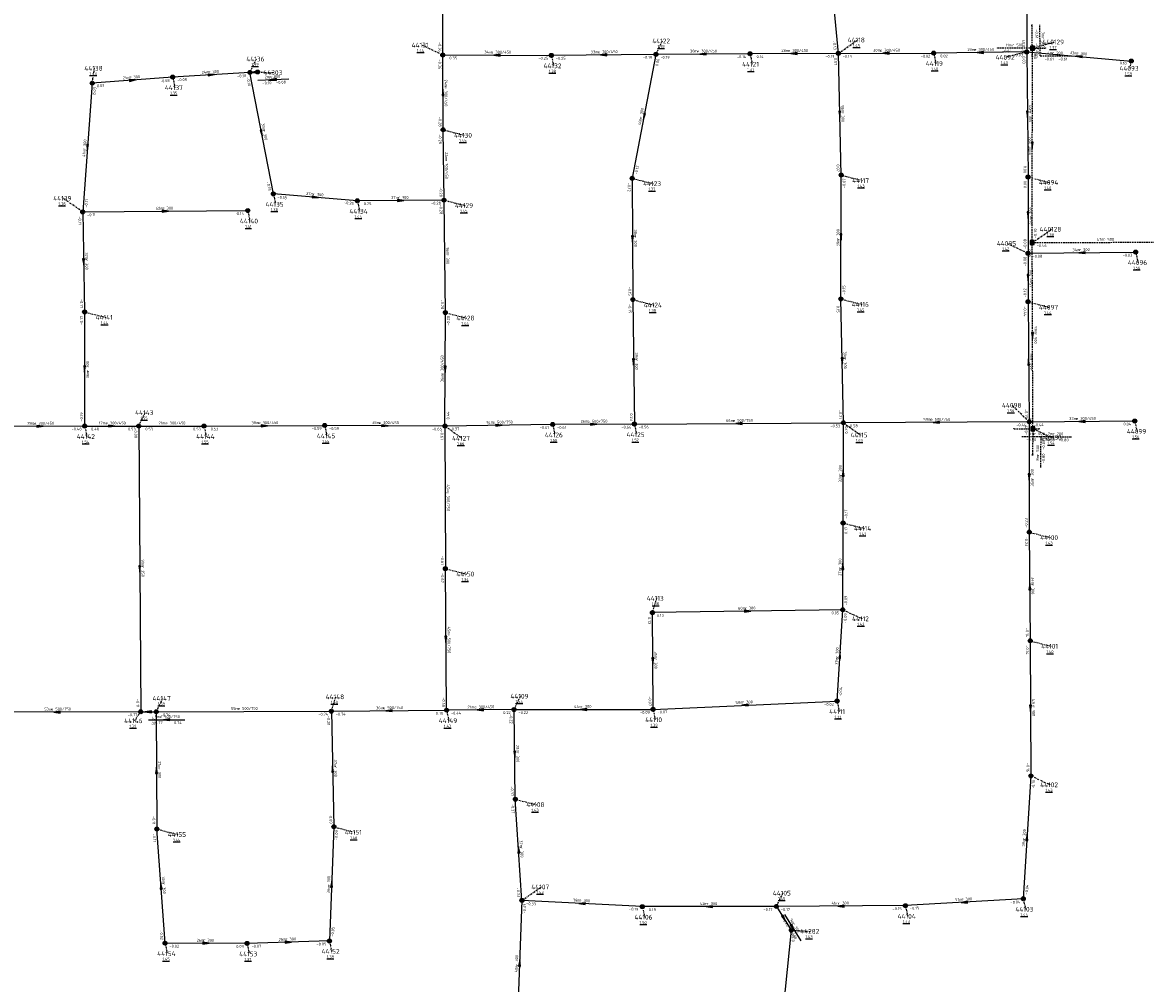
# Model space of a CAD drawing. Extents: x 188323 to 208361, y 565368 to 574910.
# Tile 137 of 256: x 203830 to 204185, y 568484 to 568788. Entities that reach past the tile are written whole.
import ezdxf

# ---------------------------------------------------------------- set-up
doc = ezdxf.new("R2010")
doc.units = 0
doc.linetypes.add('DASHDOT', pattern=[1, 0.5, -0.25, 0, -0.25])
doc.linetypes.add('DASHED', pattern=[0.75, 0.5, -0.25])
doc.layers.get('0').update_dxf_attribs({"linetype": 'CONTINUOUS'})
for name, color, linetype in [('RIO-AFM', 7, 'CONTINUOUS'), ('RIO-BOK', 7, 'CONTINUOUS'), ('RIO-DET', 7, 'CONTINUOUS'), ('RIO-KNP', 7, 'CONTINUOUS'), ('RIO-KNR', 7, 'CONTINUOUS'), ('RIO-LAG_0B', 7, 'CONTINUOUS'), ('RIO-LAG_1B', 7, 'DASHED'), ('RIO-LEN', 7, 'CONTINUOUS'), ('RIO-MVD', 1, 'CONTINUOUS'), ('RIO-VRB', 6, 'DASHDOT'), ('RIO-VRH', 7, 'CONTINUOUS')]:
    doc.layers.add(name, color=color, linetype=linetype)
doc.styles.add('RIO-TXT', font='isocp.shx')

# ---------------------------------------------------------------- blocks, each defined once
blk = doc.blocks.new('L_VHR')
blk.add_lwpolyline([(-0.5, 0), (0.5, 0), (-0.5, 0.15), (-0.5, -0.15), (0.5, 0)])
blk = doc.blocks.new('K_IPR')
blk.add_lwpolyline([(-0.5, -0.5), (0.5, -0.5), (0.5, 0.5), (-0.5, 0.5)], close=True)
blk.add_solid([(-0.5, 0.5), (0.5, 0.5), (-0.5, -0.5), (0.5, -0.5)])
at = {"style": 'RIO-TXT', "flags": 1}
blk.add_attdef('KNOOPNAAM', (2, 2), '', height=1, dxfattribs=at)
blk = doc.blocks.new('K_FIC')
blk.add_circle((0, 0), 0.0625)
at = {"style": 'RIO-TXT', "flags": 1}
blk.add_attdef('KNOOPNAAM', (2, 2), '', height=1, dxfattribs=at)
blk = doc.blocks.new('K_IPG')
blk.add_circle((0, 0), 0.5)
for points in [[(0, 0), (-0.5, 0), (-0.433013, 0.25)], [(0, 0), (-0.433013, -0.25), (-0.5, 0)], [(0, 0), (-0.433013, 0.25), (-0.25, 0.433013)], [(0, 0), (-0.25, -0.433013), (-0.433013, -0.25)], [(0, 0), (-0.25, 0.433013), (0, 0.5)], [(0, 0), (0, -0.5), (-0.25, -0.433013)], [(0, 0), (0, 0.5), (0.25, 0.433013)], [(0, 0), (0.25, 0.433013), (0.433013, 0.25)], [(0, 0), (0.433013, 0.25), (0.5, 0)], [(0, 0), (0.5, 0), (0.433013, -0.25)], [(0, 0), (0.433013, -0.25), (0.25, -0.433013)], [(0, 0), (0.25, -0.433013), (0, -0.5)]]:
    blk.add_solid(points)
at = {"style": 'RIO-TXT', "flags": 1}
blk.add_attdef('KNOOPNAAM', (2, 2), '', height=1, dxfattribs=at)
blk = doc.blocks.new('874_04______440129____440135_')
at = {"layer": 'RIO-LAG_1B'}
blk.add_line((0, 0), (-0.178, 9.819), dxfattribs=at)
at = {"layer": 'RIO-AFM', "style": 'RIO-TXT'}
blk.add_text('r 500', height=0.9, rotation=271.0292, dxfattribs=at).set_placement((0.3925, 5.9988))
at = {"layer": 'RIO-BOK', "style": 'RIO-TXT'}
for p in [(-1.552, 8.3936), (-1.4723, 4.0744)]:
    blk.add_text('-0.61', height=0.9, rotation=271.0292, dxfattribs=at).set_placement(p)
at = {"layer": 'RIO-LEN', "style": 'RIO-TXT'}
blk.add_text('7m', height=0.9, rotation=271.0292, dxfattribs=at).set_placement((0.3627, 7.6185))
blk = doc.blocks.new('875_04______440129____440136_')
at = {"layer": 'RIO-LAG_1B'}
blk.add_line((0, 0), (9.821, 0), dxfattribs=at)
at = {"layer": 'RIO-AFM', "style": 'RIO-TXT'}
blk.add_text('r 200', height=0.9, dxfattribs=at).set_placement((3.8306, 0.5))
at = {"layer": 'RIO-BOK', "style": 'RIO-TXT'}
for p in [(1.3998, -1.4), (5.7208, -1.4)]:
    blk.add_text('-0.61', height=0.9, dxfattribs=at).set_placement(p)
at = {"layer": 'RIO-LEN', "style": 'RIO-TXT'}
blk.add_text('4m', height=0.9, dxfattribs=at).set_placement((2.2106, 0.5))
blk = doc.blocks.new('876_04______440131____440130_')
at = {"layer": 'RIO-LAG_1B'}
blk.add_line((0, 0), (9.82, -0.011), dxfattribs=at)
at = {"layer": 'RIO-AFM', "style": 'RIO-TXT'}
blk.add_text('r 500', height=0.9, rotation=359.9039, dxfattribs=at).set_placement((3.8306, 0.496))
at = {"layer": 'RIO-BOK', "style": 'RIO-TXT'}
for p in [(1.3983, -1.4015), (5.7183, -1.406)]:
    blk.add_text('-0.80', height=0.9, rotation=359.9039, dxfattribs=at).set_placement(p)
at = {"layer": 'RIO-LEN', "style": 'RIO-TXT'}
blk.add_text('6m', height=0.9, rotation=359.9039, dxfattribs=at).set_placement((2.2106, 0.4977))
blk = doc.blocks.new('877_04______440130____440132_')
at = {"layer": 'RIO-LAG_1B'}
blk.add_line((0, 0), (-0.128, -9.821), dxfattribs=at)
at = {"layer": 'RIO-AFM', "style": 'RIO-TXT'}
blk.add_text('r 500', height=0.9, rotation=449.2317, dxfattribs=at).set_placement((-0.5796, -5.9844))
at = {"layer": 'RIO-BOK', "style": 'RIO-TXT'}
for p in [(1.3441, -4.1183), (1.2896, -8.439)]:
    blk.add_text('-0.80', height=0.9, rotation=449.2317, dxfattribs=at).set_placement(p)
at = {"layer": 'RIO-LEN', "style": 'RIO-TXT'}
blk.add_text('8m', height=0.9, rotation=449.2317, dxfattribs=at).set_placement((-0.6001, -7.6043))
blk = doc.blocks.new('878_04______440130____440133_')
at = {"layer": 'RIO-LAG_1B'}
blk.add_line((0, 0), (9.82, -0.093), dxfattribs=at)
at = {"layer": 'RIO-AFM', "style": 'RIO-TXT'}
blk.add_text('r 200', height=0.9, rotation=359.4213, dxfattribs=at).set_placement((3.8346, 0.4637))
at = {"layer": 'RIO-BOK', "style": 'RIO-TXT'}
for p in [(1.3865, -1.4132), (5.7063, -1.4541)]:
    blk.add_text('-0.80', height=0.9, rotation=359.4213, dxfattribs=at).set_placement(p)
at = {"layer": 'RIO-LEN', "style": 'RIO-TXT'}
blk.add_text('2m', height=0.9, rotation=359.4213, dxfattribs=at).set_placement((2.2147, 0.4791))
blk = doc.blocks.new('882_04______44105_____44282_')
at = {"layer": 'RIO-LAG_0B'}
blk.add_line((0, 0), (5.235, -8.31), dxfattribs=at)
at = {"layer": 'RIO-VRH', "xscale": 2, "yscale": 2, "zscale": 2, "rotation": 302.1833}
blk.add_blockref('L_VHR', (2.6175, -4.155), dxfattribs=at)
at = {"layer": 'RIO-AFM', "style": 'RIO-TXT'}
blk.add_text('r 300', height=0.9, rotation=302.1833, dxfattribs=at).set_placement((2.465, -2.9744))
at = {"layer": 'RIO-BOK', "style": 'RIO-TXT'}
for s, p in [('0.20', (-0.4383, -1.9306)), ('0.18', (2.153, -6.0433))]:
    blk.add_text(s, height=0.9, rotation=302.1833, dxfattribs=at).set_placement(p)
at = {"layer": 'RIO-LEN', "style": 'RIO-TXT'}
blk.add_text('9m', height=0.9, rotation=302.1833, dxfattribs=at).set_placement((1.6014, -1.6038))
blk = doc.blocks.new('883_04______44136_____44303_')
at = {"layer": 'RIO-LAG_0B'}
blk.add_line((0, 0), (9.81, 0.447), dxfattribs=at)
at = {"layer": 'RIO-VRH', "xscale": 2, "yscale": 2, "zscale": 2, "rotation": 182.6131}
blk.add_blockref('L_VHR', (4.905, 0.2235), dxfattribs=at)
at = {"layer": 'RIO-AFM', "style": 'RIO-TXT'}
blk.add_text('r 300', height=0.9, rotation=2.6131, dxfattribs=at).set_placement((3.8033, 0.6741))
at = {"layer": 'RIO-BOK', "style": 'RIO-TXT'}
for s, p in [('-0.10', (1.4622, -1.3347)), ('-0.08', (5.7777, -1.1377))]:
    blk.add_text(s, height=0.9, rotation=2.6131, dxfattribs=at).set_placement(p)
at = {"layer": 'RIO-LEN', "style": 'RIO-TXT'}
blk.add_text('2m', height=0.9, rotation=2.6131, dxfattribs=at).set_placement((2.185, 0.6003))
blk = doc.blocks.new('884_04______44146_____44147_')
at = {"layer": 'RIO-LAG_0B'}
blk.add_line((0, 0), (11.441, 0), dxfattribs=at)
at = {"layer": 'RIO-VRH', "xscale": 2, "yscale": 2, "zscale": 2, "rotation": 180}
blk.add_blockref('L_VHR', (5.7205, 0), dxfattribs=at)
at = {"layer": 'RIO-AFM', "style": 'RIO-TXT'}
blk.add_text('e 500/750', height=0.9, dxfattribs=at).set_placement((3.5606, 0.5))
at = {"layer": 'RIO-BOK', "style": 'RIO-TXT'}
for s, p in [('-0.77', (1.3998, -1.4)), ('-0.74', (7.3408, -1.4))]:
    blk.add_text(s, height=0.9, dxfattribs=at).set_placement(p)
at = {"layer": 'RIO-LEN', "style": 'RIO-TXT'}
blk.add_text('5m', height=0.9, dxfattribs=at).set_placement((1.9406, 0.5))

msp = doc.modelspace()

# ---------------------------------------------------------------- linework, layer by layer
at = {"layer": 'RIO-LAG_0B'}
for p, q in [((204087.904, 568777.92), (204083.904, 568819.904)), ((203963.008, 568777.408), (203963.008, 568815.424)), ((204147.392, 568813.568), (204147.392, 568778.368)), ((203963.104, 568753.792), (203963.008, 568777.408)), ((203963.008, 568777.408), (203997.296, 568777.28)), ((204030.304, 568777.6), (203997.296, 568777.28)), ((204030.304, 568777.6), (204022.8, 568738.496)), ((204060, 568777.792), (204030.304, 568777.6)), ((204087.904, 568777.92), (204060, 568777.792)), ((204087.904, 568777.92), (204118, 568777.984)), ((204088.8, 568739.52), (204087.904, 568777.92)), ((204147.392, 568778.368), (204118, 568777.984)), ((204147.392, 568778.368), (204180.4, 568775.488)), ((204147.392, 568778.368), (204147.808, 568738.88)), ((203877.696, 568770.432), (203852.304, 568768.512)), ((203902.096, 568771.904), (203877.696, 568770.432)), ((203902.096, 568771.904), (203904.512, 568772.032)), ((203909.504, 568733.568), (203902.096, 568771.904)), ((203852.304, 568768.512), (203849.296, 568727.872)), ((203963.392, 568731.584), (203963.104, 568753.792)), ((204022.8, 568738.496), (204023.008, 568700.224)), ((204088.704, 568700.416), (204088.8, 568739.52)), ((204147.808, 568738.88), (204147.808, 568714.816)), ((203936, 568731.392), (203909.504, 568733.568)), ((203963.392, 568731.584), (203936, 568731.392)), ((203963.808, 568696.128), (203963.392, 568731.584)), ((203849.296, 568727.872), (203901.408, 568728.32)), ((203849.296, 568727.872), (203849.904, 568696.32)), ((204147.808, 568714.816), (204181.792, 568715.2)), ((204147.808, 568714.816), (204147.808, 568699.52)), ((204023.008, 568700.224), (204023.504, 568660.928)), ((204089.504, 568661.312), (204088.704, 568700.416)), ((204147.808, 568699.52), (204148.192, 568661.632)), ((203849.904, 568696.32), (203849.904, 568660.288)), ((203963.696, 568660.288), (203963.808, 568696.128)), ((203849.904, 568660.288), (203821.792, 568660.096)), ((203849.904, 568660.288), (203867.008, 568660.288)), ((203867.008, 568660.288), (203887.6, 568660.288)), ((203867.008, 568660.288), (203867.6, 568570.112)), ((203887.6, 568660.288), (203925.696, 568660.48)), ((203963.696, 568660.288), (203925.696, 568660.48)), ((203997.696, 568660.8), (203963.696, 568660.288)), ((203963.696, 568660.288), (203963.808, 568615.296)), ((204023.504, 568660.928), (203997.696, 568660.8)), ((204023.504, 568660.928), (204089.504, 568661.312)), ((204089.408, 568629.696), (204089.504, 568661.312)), ((204148.192, 568661.632), (204089.504, 568661.312)), ((204148.192, 568661.632), (204181.504, 568661.888)), ((204148.192, 568661.632), (204148.192, 568626.816)), ((204089.296, 568602.304), (204089.408, 568629.696)), ((204148.192, 568626.816), (204148.496, 568592.512)), ((203964.192, 568570.624), (203963.808, 568615.296)), ((204089.296, 568602.304), (204029.2, 568601.408)), ((204087.504, 568573.504), (204089.296, 568602.304)), ((204029.408, 568570.88), (204029.2, 568601.408)), ((204148.496, 568592.512), (204148.704, 568549.888)), ((203867.6, 568570.112), (203814.8, 568569.92)), ((203867.6, 568570.112), (203872.496, 568570.112)), ((203872.496, 568570.112), (203927.808, 568570.304)), ((203872.496, 568570.112), (203872.704, 568533.12)), ((203927.808, 568570.304), (203964.192, 568570.624)), ((203927.808, 568570.304), (203928.608, 568533.824)), ((203985.504, 568570.816), (203964.192, 568570.624)), ((203985.504, 568570.816), (204029.408, 568570.88)), ((203985.904, 568542.528), (203985.504, 568570.816)), ((204029.408, 568570.88), (204087.504, 568573.504)), ((204148.704, 568549.888), (204146.304, 568511.104)), ((203988, 568510.592), (203985.904, 568542.528)), ((203875.296, 568497.088), (203872.704, 568533.12)), ((203928.608, 568533.824), (203927.2, 568497.792)), ((203988, 568510.592), (203986.496, 568470.976)), ((204026, 568508.608), (203988, 568510.592)), ((204146.304, 568511.104), (204109.104, 568508.928)), ((204068.352, 568508.672), (204026, 568508.608)), ((204109.104, 568508.928), (204068.352, 568508.672)), ((204068.352, 568508.672), (204073.056, 568501.184)), ((204073.056, 568501.184), (204068.496, 568456.384)), ((203901.2, 568497.024), (203875.296, 568497.088)), ((203927.2, 568497.792), (203901.2, 568497.024))]:
    msp.add_line(p, q, dxfattribs=at)
at = {"layer": 'RIO-LAG_1B'}
for p, q in [((204149.184, 568779.584), (204149.056, 568786.88)), ((204149.184, 568779.584), (204138.224, 568779.584)), ((204149.136, 568718.208), (204149.184, 568779.584)), ((204149.184, 568779.584), (204153.216, 568779.584)), ((204149.136, 568718.208), (204195.776, 568718.336)), ((204149.328, 568659.456), (204149.136, 568718.208)), ((204143.376, 568659.456), (204149.328, 568659.456)), ((204149.328, 568659.456), (204149.216, 568651.2)), ((204149.328, 568659.456), (204151.312, 568659.456))]:
    msp.add_line(p, q, dxfattribs=at)
at = {"layer": 'RIO-VRB'}
for p, q in [((203963, 568777.4), (203956.351, 568780.5179)), ((204030.3, 568777.6), (204032.3371, 568781.8293)), ((204087.9, 568777.9), (204094.0269, 568782.1378)), ((204149.18, 568779.58), (204156.1475, 568781.5087)), ((203902.1, 568771.9), (203904.1371, 568776.1293)), ((203997.3, 568777.3), (203998.0071, 568773.9868)), ((204060, 568777.8), (204060.7071, 568774.4868)), ((204118, 568778), (204118.7071, 568774.6868)), ((204147.4, 568778.4), (204140.7525, 568776.6779)), ((203852.3, 568768.5), (203853.0071, 568773.2132)), ((204180.4, 568775.5), (204179.8674, 568773.1715)), ((203877.7, 568770.4), (203878.4071, 568767.0868)), ((203904.51, 568772.01), (203909.5079, 568771.8286)), ((203963.1, 568753.8), (203969.7482, 568752.08)), ((204022.8, 568738.5), (204029.4482, 568736.78)), ((204088.8, 568739.5), (204095.4482, 568737.78)), ((204147.8, 568738.9), (204154.4482, 568737.18)), ((203909.5, 568733.6), (203910.2071, 568730.2868)), ((203849.3, 568727.9), (203843.1719, 568732.1359)), ((203936, 568731.4), (203936.7071, 568728.0868)), ((203963.4, 568731.6), (203970.0482, 568729.88)), ((203901.4, 568728.3), (203902.1071, 568724.9868)), ((204149.14, 568718.18), (204155.2669, 568722.4178)), ((204147.8, 568714.8), (204141.151, 568717.9179)), ((204181.8, 568715.2), (204182.5071, 568711.8868)), ((204023, 568700.2), (204029.6482, 568698.48)), ((204088.7, 568700.4), (204095.3482, 568698.68)), ((204147.8, 568699.5), (204154.4482, 568697.78)), ((203849.9, 568696.3), (203856.5482, 568694.58)), ((203963.8, 568696.1), (203970.4482, 568694.38)), ((204148.2, 568661.6), (204142.7791, 568666.8464)), ((203867, 568660.3), (203869.0371, 568664.5293)), ((203849.9, 568660.3), (203850.6071, 568656.9868)), ((203887.6, 568660.3), (203888.3071, 568656.9868)), ((203925.7, 568660.5), (203926.4071, 568657.1868)), ((203963.7, 568660.3), (203969.1194, 568656.4519)), ((203997.7, 568660.8), (203998.4071, 568657.4868)), ((204023.5, 568660.9), (204024.2071, 568657.5868)), ((204089.5, 568661.3), (204094.9194, 568657.4519)), ((204149.33, 568659.47), (204155.4569, 568656.6322)), ((204181.5, 568661.9), (204182.2071, 568658.5868)), ((204089.4, 568629.7), (204096.0482, 568627.98)), ((204148.2, 568626.8), (204154.8482, 568625.08)), ((203963.8, 568615.3), (203970.4482, 568613.58)), ((204029.2, 568601.4), (204030.5933, 568605.9294)), ((204089.3, 568602.3), (204095.4269, 568599.4622)), ((204148.5, 568592.5), (204155.1482, 568590.78)), ((203872.5, 568570.1), (203874.5371, 568574.3293)), ((203927.8, 568570.3), (203929.1933, 568574.8294)), ((203985.5, 568570.8), (203987.5371, 568575.0293)), ((203867.6, 568570.1), (203865.564, 568567.2701)), ((203964.2, 568570.6), (203964.9071, 568567.2868)), ((204029.4, 568570.9), (204030.1071, 568567.5868)), ((204087.5, 568573.5), (204088.2071, 568570.1868)), ((204148.7, 568549.9), (204154.8269, 568547.0622)), ((203985.9, 568542.5), (203992.5482, 568540.78)), ((203872.7, 568533.1), (203879.3482, 568531.38)), ((203928.6, 568533.8), (203935.2482, 568532.08)), ((203988, 568510.6), (203994.1269, 568514.8378)), ((204068.36, 568508.64), (204070.3971, 568512.8693)), ((204146.3, 568511.1), (204147.0071, 568507.7868)), ((204026, 568508.6), (204026.7071, 568505.2868)), ((204109.1, 568508.9), (204109.8071, 568505.5868)), ((204073.06, 568501.17), (204079.0427, 568500.815)), ((203875.3, 568497.1), (203876.0071, 568493.7868)), ((203901.2, 568497), (203901.9071, 568493.6868)), ((203927.2, 568497.8), (203927.9071, 568494.4868))]:
    msp.add_line(p, q, dxfattribs=at)

# ---------------------------------------------------------------- block references
at = {"layer": 'RIO-DET'}
for name, p in [('874_04______440129____440135_', (204151.68, 568777.088)), ('875_04______440129____440136_', (204151.68, 568777.088)), ('883_04______44136_____44303_', (203904.608, 568769.408)), ('876_04______440131____440130_', (204145.872, 568656.96)), ('877_04______440130____440132_', (204151.824, 568656.96)), ('878_04______440130____440133_', (204151.824, 568656.96)), ('884_04______44146_____44147_', (203870.096, 568567.616)), ('882_04______44105_____44282_', (204070.864, 568506.112))]:
    msp.add_blockref(name, p, dxfattribs=at)
at = {"layer": 'RIO-KNP', "xscale": 1.25, "yscale": 1.25, "zscale": 1.25}
for name, p in [('K_FIC', (204149.056, 568786.88)), ('K_FIC', (204138.224, 568779.584)), ('K_IPR', (204149.184, 568779.584)), ('K_FIC', (204153.216, 568779.584)), ('K_IPG', (203963.008, 568777.408)), ('K_IPG', (203997.296, 568777.28)), ('K_IPG', (204030.304, 568777.6)), ('K_IPG', (204060, 568777.792)), ('K_IPG', (204087.904, 568777.92)), ('K_IPG', (204118, 568777.984)), ('K_IPG', (204147.392, 568778.368)), ('K_IPG', (204180.4, 568775.488)), ('K_IPG', (203902.096, 568771.904)), ('K_IPG', (203904.512, 568772.032)), ('K_IPG', (203852.304, 568768.512)), ('K_IPG', (203877.696, 568770.432)), ('K_IPG', (203963.104, 568753.792)), ('K_IPG', (204022.8, 568738.496)), ('K_IPG', (204088.8, 568739.52)), ('K_IPG', (204147.808, 568738.88)), ('K_IPG', (203909.504, 568733.568)), ('K_IPG', (203936, 568731.392)), ('K_IPG', (203963.392, 568731.584)), ('K_IPG', (203849.296, 568727.872)), ('K_IPG', (203901.408, 568728.32)), ('K_IPG', (204147.808, 568714.816)), ('K_IPR', (204149.136, 568718.208)), ('K_IPG', (204181.792, 568715.2)), ('K_IPG', (204023.008, 568700.224)), ('K_IPG', (204088.704, 568700.416)), ('K_IPG', (204147.808, 568699.52)), ('K_IPG', (203849.904, 568696.32)), ('K_IPG', (203963.808, 568696.128)), ('K_IPG', (204148.192, 568661.632)), ('K_IPG', (204181.504, 568661.888)), ('K_IPG', (203849.904, 568660.288)), ('K_IPG', (203867.008, 568660.288)), ('K_IPG', (203887.6, 568660.288)), ('K_IPG', (203925.696, 568660.48)), ('K_IPG', (203963.696, 568660.288)), ('K_IPG', (203997.696, 568660.8)), ('K_IPG', (204023.504, 568660.928)), ('K_IPG', (204089.504, 568661.312)), ('K_FIC', (204143.376, 568659.456)), ('K_IPR', (204149.328, 568659.456)), ('K_FIC', (204151.312, 568659.456)), ('K_FIC', (204149.216, 568651.2)), ('K_IPG', (204089.408, 568629.696)), ('K_IPG', (204148.192, 568626.816)), ('K_IPG', (203963.808, 568615.296)), ('K_IPG', (204029.2, 568601.408)), ('K_IPG', (204089.296, 568602.304)), ('K_IPG', (204148.496, 568592.512)), ('K_IPG', (204087.504, 568573.504)), ('K_IPG', (203867.6, 568570.112)), ('K_IPG', (203872.496, 568570.112)), ('K_IPG', (203927.808, 568570.304)), ('K_IPG', (203964.192, 568570.624)), ('K_IPG', (203985.504, 568570.816)), ('K_IPG', (204029.408, 568570.88)), ('K_IPG', (204148.704, 568549.888)), ('K_IPG', (203985.904, 568542.528)), ('K_IPG', (203872.704, 568533.12)), ('K_IPG', (203928.608, 568533.824)), ('K_IPG', (203988, 568510.592)), ('K_IPG', (204146.304, 568511.104)), ('K_IPG', (204026, 568508.608)), ('K_IPG', (204068.352, 568508.672)), ('K_IPG', (204109.104, 568508.928)), ('K_IPG', (204073.056, 568501.184)), ('K_IPG', (203875.296, 568497.088)), ('K_IPG', (203901.2, 568497.024)), ('K_IPG', (203927.2, 568497.792))]:
    msp.add_blockref(name, p, dxfattribs=at)
at = {"layer": 'RIO-VRH'}
for p, xscale, yscale, zscale, rotation in [((203980.15, 568777.35), 2, 2, 2, 539.833), ((204013.8, 568777.45), 2, 2, 2, 180.5208), ((204045.15, 568777.7), 2, 2, 2, 180.3858), ((204073.95, 568777.85), 2, 2, 2, 180.2053), ((204102.95, 568777.95), 2, 2, 2, 180.1903), ((204132.7, 568778.2), 2, 2, 2, 180.7794), ((204163.9, 568776.95), 2, 2, 2, 534.9783), ((203903.305, 568771.955), 1.161, 1.161, 1.161, 182.6131), ((203865, 568769.45), 2, 2, 2, 364.2775), ((203889.9, 568771.15), 2, 2, 2, 363.5175), ((203963.05, 568765.6), 2, 2, 2, 90.2518), ((204026.55, 568758.05), 2, 2, 2, 259.1337), ((204088.35, 568758.7), 2, 2, 2, 271.3516), ((204147.6, 568758.65), 2, 2, 2, 270.5892), ((203905.8, 568752.75), 2, 2, 2, 280.9434), ((203850.8, 568748.2), 2, 2, 2, 265.7654), ((204149.16, 568748.88), 2, 2, 2, 269.9536), ((203922.75, 568732.5), 2, 2, 2, 355.2547), ((203949.7, 568731.5), 2, 2, 2, 360.4182), ((203875.35, 568728.1), 2, 2, 2, 0.4398), ((204147.8, 568726.85), 2, 2, 2, 270), ((204022.9, 568719.35), 2, 2, 2, 270.3082), ((204088.75, 568719.95), 2, 2, 2, 269.8444), ((203849.6, 568712.1), 2, 2, 2, 271.0967), ((204164.8, 568715), 2, 2, 2, 180.674), ((204147.8, 568707.15), 2, 2, 2, 270), ((204149.235, 568688.825), 2, 2, 2, 270.1945), ((204023.25, 568680.55), 2, 2, 2, 270.7379), ((204089.1, 568680.85), 2, 2, 2, 271.1811), ((204148, 568680.55), 2, 2, 2, 450.6137), ((203849.9, 568678.3), 2, 2, 2, 270), ((203963.75, 568678.2), 2, 2, 2, 269.8309), ((203835.85, 568660.2), 2, 2, 2, 360.4077), ((203906.65, 568660.4), 2, 2, 2, 0.3007), ((203944.7, 568660.4), 2, 2, 2, 359.6985), ((203980.7, 568660.55), 2, 2, 2, 360.8424), ((204010.6, 568660.85), 2, 2, 2, 360.222), ((204056.5, 568661.1), 2, 2, 2, 180.3472), ((204118.85, 568661.45), 2, 2, 2, 180.2928), ((204164.85, 568661.75), 2, 2, 2, 180.5161), ((204089.45, 568645.5), 2, 2, 2, 89.8096), ((204148.2, 568644.2), 2, 2, 2, 270), ((203867.3, 568615.2), 2, 2, 2, 270.3902), ((204089.35, 568616), 2, 2, 2, 89.7818), ((204148.35, 568609.65), 2, 2, 2, 450.5101), ((204059.25, 568601.85), 2, 2, 2, 360.8578), ((203964, 568592.95), 2, 2, 2, 270.5217), ((204088.4, 568587.9), 2, 2, 2, 86.4149), ((204029.3, 568586.15), 2, 2, 2, 270.3847), ((203841.2, 568570), 2, 2, 2, 180.217), ((203870.05, 568570.1), 2, 2, 2, 180), ((203946, 568570.45), 2, 2, 2, 180.4722), ((203974.85, 568570.7), 2, 2, 2, 180.5379), ((204007.45, 568570.85), 2, 2, 2, 180.1305), ((204058.45, 568572.2), 2, 2, 2, 182.562), ((204148.6, 568571.2), 2, 2, 2, 270.278), ((203985.7, 568556.65), 2, 2, 2, 270.8188), ((203872.6, 568551.6), 2, 2, 2, 450.3188), ((203928.2, 568552.05), 2, 2, 2, 451.2646), ((204147.5, 568530.5), 2, 2, 2, 446.4517), ((203986.95, 568526.55), 2, 2, 2, 93.7751), ((203927.9, 568515.8), 2, 2, 2, 447.7641), ((203874, 568515.1), 2, 2, 2, 94.1395), ((204007, 568509.6), 2, 2, 2, 176.9875), ((204127.7, 568510), 2, 2, 2, 183.3842), ((204047.18, 568508.62), 2, 2, 2, 180.0541), ((204088.73, 568508.77), 2, 2, 2, 180.3656), ((204070.71, 568504.905), 2, 2, 2, 302.1833), ((203888.25, 568497.05), 2, 2, 2, 359.7788), ((203914.2, 568497.4), 2, 2, 2, 361.7622), ((203987.25, 568490.8), 2, 2, 2, 447.8219)]:
    msp.add_blockref('L_VHR', p, dxfattribs=dict(at, xscale=xscale, yscale=yscale, zscale=zscale, rotation=rotation))
at = {"layer": 'RIO-VRH', "xscale": 2, "yscale": 2, "zscale": 2}
msp.add_blockref('L_VHR', (203858.45, 568660.3), dxfattribs=at)

# ---------------------------------------------------------------- texts
at = {"layer": 'RIO-AFM', "style": 'RIO-TXT'}
for s, rotation, p in [('e 300/450', 360.2053, (204072.0579, 568778.3509)), ('e 300/450', 0.1903, (204101.0583, 568778.4437)), ('e 300/450', 360.7794, (204130.8027, 568778.6824)), ('r 500', 360, (204142.8948, 568780.083)), ('e 300/450', 359.833, (203978.2612, 568777.8652)), ('e 300/450', 360.5208, (204011.905, 568777.9421)), ('e 300/450', 360.3858, (204043.256, 568778.1955)), ('r 300', 354.9783, (204163.1374, 568777.529)), ('r 300', 363.5175, (203889.0601, 568771.6066)), ('r 300', 364.2775, (203864.1537, 568769.8957)), ('e 300/450', 270.2518, (203963.5483, 568767.4925)), ('r 300', 439.1337, (204025.8944, 568757.3503)), ('r 300', 271.3516, (204088.8425, 568759.5223)), ('r 300', 270.5892, (204148.1038, 568759.4654)), ('r 300', 280.9434, (203906.1488, 568753.6428)), ('r 300', 445.7654, (203850.2293, 568747.4294)), ('r 500', 89.9536, (204148.6595, 568748.0704)), ('e 300/450', 270.7832, (203963.7302, 568744.5969)), ('r 300', 355.2547, (203921.9845, 568733.0732)), ('r 300', 360.4182, (203948.8857, 568732.0022)), ('r 300', 0.4398, (203874.536, 568728.5938)), ('r 300', 450, (204149.1911, 568726.0409)), ('r 300', 270.3082, (204023.4074, 568720.1632)), ('r 300', 89.8444, (204088.2479, 568719.1413)), ('r 500', 0.2088, (204171.6481, 568718.762)), ('r 300', 0.674, (204163.9841, 568715.4904)), ('r 300', 271.0967, (203850.094, 568712.9201)), ('r 300', 270.6546, (203964.1016, 568714.6661)), ('r 300', 450, (204149.1946, 568706.3409)), ('r 500', 270.1945, (204149.7505, 568689.6371)), ('r 300', 450, (203851.2864, 568677.4909)), ('e 300/450', 89.8309, (203963.2447, 568676.3114)), ('r 300', 270.7379, (204023.7516, 568681.3668)), ('r 300', 271.1811, (204089.5952, 568681.6706)), ('r 300', 270.6137, (204148.5029, 568681.3656)), ('e 500/750', 360.222, (204008.7077, 568661.3496)), ('e 500/750', 0.3472, (204054.607, 568661.5885)), ('e 500/750', 360.2928, (204116.9568, 568661.9577)), ('e 300/450', 0.5161, (204162.9555, 568662.233)), ('e 300/450', 360.4077, (203833.9558, 568660.6942)), ('e 300/450', 0.3007, (203904.7572, 568660.8901)), ('e 300/450', 359.6985, (203942.8122, 568660.9208)), ('e 500/750', 360.8424, (203978.8021, 568661.0317)), ('r 300', 89.8096, (204088.9474, 568644.6916)), ('r 300', 450, (204149.5869, 568643.3909)), ('e 500/750', 270.1364, (203964.2589, 568639.6914)), ('r 300', 89.7818, (204088.847, 568615.1918)), ('r 250', 270.3902, (203867.8227, 568616.0142)), ('r 300', 270.5101, (204148.8532, 568610.4648)), ('r 300', 360.8578, (204058.4317, 568602.3563)), ('e 500/750', 270.5217, (203964.496, 568594.8452)), ('r 300', 86.4149, (204087.8504, 568587.1227)), ('r 300', 270.3847, (204029.8038, 568586.9639)), ('r 300', 2.562, (204057.6185, 568572.6633)), ('e 500/750', 360.217, (203839.3076, 568570.5084)), ('e 500/750', 0.2072, (203898.2581, 568570.6932)), ('e 500/750', 0.4722, (203944.1059, 568570.9344)), ('e 300/450', 360.5379, (203972.9546, 568571.1878)), ('r 300', 0.1305, (204006.6389, 568571.3482)), ('r 300', 270.278, (204149.1092, 568572.0129)), ('r 300', 270.8188, (203986.197, 568557.4678)), ('r 300', 270.3188, (203873.1068, 568552.4133)), ('r 300', 271.2646, (203928.6932, 568552.8716)), ('r 300', 446.4517, (204146.9391, 568529.7228)), ('r 300', 273.7751, (203987.4053, 568527.392)), ('r 300', 447.7641, (203927.358, 568515.0101)), ('r 300', 274.1395, (203874.4512, 568515.9453)), ('r 300', 356.9875, (204006.2175, 568510.1534)), ('r 300', 360.0541, (204046.3693, 568509.1321)), ('r 300', 360.3656, (204087.9161, 568509.2772)), ('r 300', 363.3842, (204126.8605, 568510.4625)), ('r 300', 359.7788, (203887.4416, 568497.5608)), ('r 300', 361.7622, (203913.3744, 568497.8826)), ('r 300', 447.8219, (203986.7076, 568490.0095))]:
    msp.add_text(s, height=0.9, rotation=rotation, dxfattribs=at).set_placement(p)
for p in [(203856.5601, 568660.8), (203875.4101, 568660.8)]:
    msp.add_text('e 300/450', height=0.9, dxfattribs=at).set_placement(p)
at = {"layer": 'RIO-BOK', "style": 'RIO-TXT'}
for s, rotation, p in [('-0.36', 270, (203961.6161, 568781.4996)), ('-0.13', 275.4489, (204086.1417, 568781.8505)), ('0.03', 450, (204146.8989, 568779.7997)), ('-0.36', 270.2518, (203961.6068, 568775.9934)), ('-0.35', 359.833, (203964.3966, 568775.9968)), ('-0.25', 359.833, (203993.1965, 568775.9311)), ('-0.25', 360.5208, (203998.7133, 568775.9137)), ('-0.19', 360.5208, (204026.213, 568776.1811)), ('0.06', 439.1337, (204030.9817, 568773.8442)), ('-0.19', 360.3858, (204031.7101, 568776.2104)), ('-0.14', 360.3858, (204055.9094, 568776.3887)), ('-0.14', 360.2053, (204061.4057, 568776.4059)), ('-0.13', 360.2053, (204083.8055, 568776.5004)), ('0.07', 271.3516, (204086.5341, 568776.4669)), ('-0.13', 0.1903, (204089.3044, 568776.5047)), ('-0.02', 0.1903, (204113.9043, 568776.5864)), ('-0.02', 360.7794, (204119.4196, 568776.6201)), ('-0.61', 360, (204139.6307, 568778.1809)), ('0.03', 360.7794, (204143.8591, 568776.9681)), ('-0.61', 360, (204145.0807, 568778.1843)), ('0.03', 270.5892, (204146.0151, 568776.9852)), ('0.05', 354.9783, (204148.6728, 568776.8836)), ('-0.61', 89.9536, (204150.5773, 568775.4789)), ('0.10', 354.9783, (204176.7332, 568774.4357)), ('-0.08', 364.2775, (203873.7145, 568768.7116)), ('-0.08', 363.5175, (203879.1839, 568769.0895)), ('-0.10', 363.5175, (203898.0934, 568770.264)), ('-0.10', 280.9434, (203900.992, 568770.2594)), ('0.03', 445.7654, (203853.4104, 568764.8482)), ('0.03', 364.2775, (203853.8011, 568767.2093)), ('-0.28', 270.2518, (203961.695, 568757.8936)), ('-0.28', 270.7832, (203961.7199, 568752.3806)), ('-0.12', 439.1337, (204024.4379, 568739.612)), ('-0.07', 271.3516, (204087.3261, 568743.5665)), ('0.00', 270.5892, (204146.3868, 568742.4452)), ('-0.18', 280.9434, (203907.3694, 568737.3638)), ('-0.12', 270.3082, (204021.4082, 568737.092)), ('-0.07', 89.8444, (204090.1895, 568735.3961)), ('0.00', 450, (204147.2837, 568735.3397)), ('-0.28', 270.7832, (203961.9562, 568735.6802)), ('-0.11', 445.7654, (203850.7985, 568729.1938)), ('-0.18', 355.2547, (203910.7801, 568732.0898)), ('-0.25', 355.2547, (203931.7999, 568730.3582)), ('-0.25', 360.4182, (203937.4108, 568730.0111)), ('-0.28', 360.4182, (203959.3102, 568730.1849)), ('-0.28', 270.6546, (203962.0168, 568730.1837)), ('-0.11', 271.0967, (203847.9277, 568726.473)), ('-0.11', 0.4398, (203850.7105, 568726.5108)), ('-0.14', 0.4398, (203897.3101, 568726.8686)), ('-0.08', 450, (204147.2989, 568716.1997)), ('-0.70', 89.9536, (204150.5409, 568719.5789)), ('-0.70', 270.1945, (204147.7454, 568716.7748)), ('-0.46', 0.2088, (204150.5449, 568716.7851)), ('-0.08', 450, (204147.2911, 568710.6997)), ('-0.08', 0.674, (204149.2162, 568713.4166)), ('-0.03', 0.674, (204177.7162, 568713.7519)), ('-0.15', 270.3082, (204021.6003, 568704.2926)), ('-0.15', 89.8444, (204090.1036, 568701.7962)), ('-0.12', 450, (204147.2989, 568700.8997)), ('-0.17', 271.0967, (203848.4399, 568700.3731)), ('-0.28', 270.6546, (203962.3738, 568700.1838)), ('-0.15', 270.7379, (204021.6188, 568698.7816)), ('-0.15', 271.1811, (204087.3298, 568698.971)), ('-0.44', 270.6137, (204146.4157, 568698.0846)), ('-0.17', 450, (203849.3747, 568692.1997)), ('-0.28', 89.8309, (203965.1885, 568691.9957)), ('-0.19', 450, (203849.3989, 568661.6997)), ('-0.44', 89.8309, (203965.1039, 568661.6959)), ('-0.23', 270.7379, (204022.0703, 568664.9817)), ('-0.21', 271.1811, (204088.0386, 568665.3705)), ('-0.13', 270.6137, (204146.7782, 568665.6847)), ('-0.80', 270.1945, (204147.9514, 568663.5652)), ('-0.48', 360.4077, (203845.8099, 568658.8861)), ('0.08', 270.3902, (203865.6102, 568658.8901)), ('-0.53', 0.3007, (203889.0071, 568658.9074)), ('-0.59', 0.3007, (203921.6067, 568659.0785)), ('-0.59', 359.6985, (203927.0933, 568659.0935)), ('-0.65', 359.6985, (203959.5929, 568658.9431)), ('-0.67', 270.1364, (203962.304, 568658.8962)), ('-0.37', 360.8424, (203965.1211, 568658.9216)), ('-0.61', 360.8424, (203993.6207, 568659.3588)), ('-0.61', 360.222, (203999.1061, 568659.4063)), ('-0.66', 360.222, (204019.4059, 568659.4979)), ('-0.56', 0.3472, (204024.9082, 568659.5085)), ('-0.53', 0.3472, (204085.4081, 568659.8752)), ('-0.20', 89.8096, (204090.887, 568657.1952)), ('-0.58', 360.2928, (204090.9078, 568659.9081)), ('-0.44', 360.2928, (204144.1069, 568660.2137)), ('-0.21', 450, (204147.6757, 568657.4997)), ('-0.44', 0.5161, (204149.6123, 568660.2127)), ('0.04', 0.5161, (204177.9522, 568660.468)), ('-0.17', 89.8096, (204090.8044, 568631.0953)), ('-0.23', 450, (204147.6989, 568628.1997)), ('-0.17', 89.7818, (204090.785, 568625.5945)), ('-0.23', 270.5101, (204146.8132, 568625.3872)), ('-0.67', 270.1364, (203962.4168, 568619.3964)), ('-0.67', 270.5217, (203962.4135, 568613.8869)), ('-0.09', 89.7818, (204090.7051, 568603.6947)), ('0.13', 270.3847, (204027.8101, 568599.9902)), ('0.13', 360.8578, (204030.6215, 568600.022)), ('0.05', 360.8578, (204085.7607, 568600.8827)), ('-0.09', 86.4149, (204090.4415, 568598.1202)), ('-0.14', 270.5101, (204147.0833, 568596.5874)), ('-0.14', 270.278, (204147.1075, 568591.0928)), ('-0.04', 86.4149, (204088.9846, 568574.8097)), ('-0.11', 270.3902, (203866.2273, 568574.1913)), ('-0.68', 270.5217, (203962.7891, 568574.6877)), ('-0.07', 270.3847, (204027.9899, 568574.9908)), ('-0.70', 0.4722, (203960.1112, 568569.1663)), ('-0.44', 360.5379, (203965.6137, 568569.2141)), ('-0.22', 360.5379, (203981.4129, 568569.3725)), ('-0.22', 0.1305, (203986.903, 568569.4032)), ('-0.09', 0.1305, (204025.3029, 568569.4907)), ('-0.07', 2.562, (204030.861, 568569.564)), ('-0.02', 2.562, (204083.4663, 568571.9181)), ('-0.77', 360.217, (203863.5055, 568568.7154)), ('-0.15', 270.3188, (203871.1085, 568568.6918)), ('-0.74', 0.2072, (203873.9048, 568568.7051)), ('-0.74', 0.2072, (203923.7045, 568568.8852)), ('-0.20', 271.2646, (203926.4319, 568568.869)), ('-0.74', 0.4722, (203929.2113, 568568.9116)), ('-0.22', 270.8188, (203984.1208, 568569.3797)), ('-0.16', 270.278, (204147.3052, 568553.9933)), ('-0.37', 270.8188, (203984.4575, 568546.5802)), ('-0.16', 446.4517, (204149.8222, 568545.7233)), ('-0.37', 273.7751, (203984.5959, 568541.0105)), ('-0.11', 270.3188, (203871.2987, 568537.1924)), ('-0.09', 271.2646, (203927.131, 568537.8689)), ('-0.11', 274.1395, (203871.4054, 568531.6022)), ('-0.09', 447.7641, (203929.8194, 568529.6499)), ('-0.33', 273.7751, (203986.3514, 568514.5997)), ('-0.04', 446.4517, (204147.7829, 568512.4116)), ('-0.33', 356.9875, (203989.3252, 568509.1292)), ('-0.04', 363.3842, (204142.2882, 568509.4813)), ('-0.33', 447.8219, (203989.2213, 568506.4511)), ('-0.19', 356.9875, (204021.8333, 568507.4389)), ('-0.19', 360.0541, (204027.402, 568507.2022)), ('-0.17', 360.0541, (204064.2619, 568507.2604)), ('-0.17', 360.3656, (204069.7696, 568507.2499)), ('-0.15', 360.3656, (204105.0087, 568507.4971)), ('-0.15', 363.3842, (204110.5808, 568507.586)), ('-0.02', 274.1395, (203873.6285, 568501.0901)), ('-0.05', 447.7641, (203928.6525, 568499.1452)), ('0.18', 444.167, (204074.0654, 568497.4891)), ('-0.02', 359.7788, (203876.6953, 568495.6955)), ('-0.03', 359.7788, (203897.0951, 568495.6297)), ('-0.03', 361.7622, (203902.643, 568495.6446)), ('-0.05', 361.7622, (203923.1449, 568496.2885))]:
    msp.add_text(s, height=0.9, rotation=rotation, dxfattribs=at).set_placement(p)
for s, p in [('-0.48', (203851.2998, 568658.9)), ('-0.53', (203862.8998, 568658.9)), ('-0.53', (203868.3998, 568658.9)), ('-0.53', (203883.4998, 568658.9))]:
    msp.add_text(s, height=0.9, dxfattribs=at).set_placement(p)
at = {"layer": 'RIO-KNR', "style": 'RIO-TXT'}
for s, p in [('44118', (204090.8394, 568781.3878)), ('44131', (203953.1635, 568779.7679)), ('44122', (204029.1496, 568781.0793)), ('440129', (204152.3225, 568780.7587)), ('44136', (203900.9496, 568775.3793)), ('44092', (204137.565, 568775.9279)), ('44138', (203849.8196, 568772.4632)), ('44303', (203906.3204, 568771.0786)), ('44132', (203994.8196, 568773.2368)), ('44121', (204057.5196, 568773.7368)), ('44119', (204115.5196, 568773.9368)), ('44093', (204176.6799, 568772.4215)), ('44137', (203875.2196, 568766.3368)), ('44130', (203966.5607, 568751.33)), ('44123', (204026.2607, 568736.03)), ('44117', (204092.2607, 568737.03)), ('44094', (204151.2607, 568736.43)), ('44139', (203839.9844, 568731.3859)), ('44135', (203907.0196, 568729.5368)), ('44129', (203966.8607, 568729.13)), ('44134', (203933.5196, 568727.3368)), ('44140', (203898.9196, 568724.2368)), ('440128', (204151.4419, 568721.6678)), ('44095', (204137.9635, 568717.1679)), ('44096', (204179.3196, 568711.1368)), ('44124', (204026.4607, 568697.73)), ('44116', (204092.1607, 568697.93)), ('44097', (204151.2607, 568697.03)), ('44141', (203853.3607, 568693.83)), ('44128', (203967.2607, 568693.63)), ('44098', (204139.5916, 568666.0964)), ('44143', (203865.8496, 568663.7793)), ('44099', (204179.0196, 568657.8368)), ('44142', (203847.4196, 568656.2368)), ('44144', (203885.1196, 568656.2368)), ('44145', (203923.2196, 568656.4368)), ('44127', (203965.9319, 568655.7019)), ('44126', (203995.2196, 568656.7368)), ('44125', (204021.0196, 568656.8368)), ('44115', (204091.7319, 568656.7019)), ('440130', (204151.6319, 568655.8822)), ('44114', (204092.8607, 568627.23)), ('44100', (204151.6607, 568624.33)), ('44150', (203967.2607, 568612.83)), ('44113', (204027.4058, 568605.1794)), ('44112', (204092.2394, 568598.7122)), ('44101', (204151.9607, 568590.03)), ('44147', (203871.3496, 568573.5793)), ('44148', (203926.0058, 568574.0794)), ('44109', (203984.3496, 568574.2793)), ('44111', (204085.0196, 568569.4368)), ('44146', (203862.3765, 568566.5201)), ('44149', (203961.7196, 568566.5368)), ('44110', (204026.9196, 568566.8368)), ('44102', (204151.6394, 568546.3122)), ('44108', (203989.3607, 568540.03)), ('44155', (203876.1607, 568530.63)), ('44151', (203932.0607, 568531.33)), ('44107', (203990.9394, 568514.0878)), ('44105', (204067.2096, 568512.1193)), ('44104', (204106.6196, 568504.8368)), ('44103', (204143.8196, 568507.0368)), ('44106', (204023.5196, 568504.5368)), ('44282', (204075.8552, 568500.065)), ('44154', (203872.8196, 568493.0368)), ('44153', (203898.7196, 568492.9368)), ('44152', (203924.7196, 568493.7368))]:
    msp.add_text(s, height=1.5, dxfattribs=at).set_placement(p)
at = {"layer": 'RIO-LEN', "style": 'RIO-TXT'}
for s, rotation, p in [('28m', 360.2053, (204069.8979, 568778.3418)), ('30m', 0.1903, (204098.8984, 568778.4365)), ('29m', 360.7794, (204128.6429, 568778.6516)), ('11m', 360, (204140.7348, 568780.0816)), ('34m', 359.833, (203976.1012, 568777.8701)), ('33m', 360.5208, (204009.7451, 568777.9211)), ('30m', 360.3858, (204041.0961, 568778.1796)), ('33m', 354.9783, (204160.9856, 568777.7167)), ('24m', 363.5175, (203886.9043, 568771.4727)), ('25m', 364.2775, (203861.9998, 568769.7332)), ('24m', 270.2518, (203963.5377, 568769.6524)), ('38m', 271.3516, (204088.7905, 568761.6817)), ('40m', 270.5892, (204148.0805, 568761.6253)), ('39m', 280.9434, (203905.7377, 568755.7633)), ('40m', 439.1337, (204025.4888, 568755.2288)), ('41m', 445.7654, (203850.0715, 568745.2751)), ('61m', 89.9536, (204148.6581, 568745.9104)), ('22m', 270.7832, (203963.6997, 568746.7567)), ('27m', 355.2547, (203919.8318, 568733.2506)), ('27m', 360.4182, (203946.7258, 568731.9851)), ('52m', 0.4398, (203872.3761, 568728.5772)), ('24m', 450, (204149.1928, 568723.8809)), ('38m', 270.3082, (204023.3947, 568722.3231)), ('39m', 89.8444, (204088.2424, 568716.9813)), ('47m', 0.2088, (204169.4881, 568718.7542)), ('36m', 270.6546, (203964.0759, 568716.8259)), ('34m', 0.674, (204161.8242, 568715.465)), ('32m', 271.0967, (203850.0517, 568715.0797)), ('15m', 450, (204149.1963, 568704.1809)), ('59m', 270.1945, (204149.7421, 568691.7971)), ('39m', 270.7379, (204023.7227, 568683.5266)), ('39m', 271.1811, (204089.5496, 568683.8302)), ('38m', 270.6137, (204148.4788, 568683.5255)), ('36m', 450, (203851.2881, 568675.3309)), ('36m', 89.8309, (203963.2387, 568674.1514)), ('26m', 360.222, (204006.5477, 568661.3399)), ('66m', 0.3472, (204052.447, 568661.5754)), ('59m', 360.2928, (204114.7968, 568661.9453)), ('33m', 0.5161, (204160.7956, 568662.2135)), ('28m', 360.4077, (203831.7959, 568660.6775)), ('38m', 0.3007, (203902.5972, 568660.8787)), ('38m', 359.6985, (203940.6522, 568660.9308)), ('34m', 360.8424, (203976.6424, 568660.9986)), ('32m', 89.8096, (204088.9406, 568642.5316)), ('45m', 270.1364, (203964.2527, 568641.8514)), ('35m', 450, (204149.5886, 568641.2309)), ('90m', 270.3902, (203867.8069, 568618.1742)), ('27m', 89.7818, (204088.8392, 568613.0318)), ('34m', 270.5101, (204148.833, 568612.6247)), ('60m', 360.8578, (204056.272, 568602.3226)), ('45m', 270.5217, (203964.4753, 568597.0051)), ('31m', 270.3847, (204029.7883, 568589.1238)), ('29m', 86.4149, (204087.7157, 568584.967)), ('43m', 270.278, (204149.0977, 568574.1728)), ('53m', 360.217, (203837.1476, 568570.4988)), ('55m', 0.2072, (203896.0981, 568570.6853)), ('36m', 0.4722, (203941.946, 568570.9166)), ('21m', 360.5379, (203970.7947, 568571.1661)), ('44m', 0.1305, (204004.4789, 568571.3432)), ('58m', 2.562, (204055.4606, 568572.5667)), ('28m', 270.8188, (203986.1651, 568559.6275)), ('37m', 270.3188, (203873.0938, 568554.5732)), ('37m', 271.2646, (203928.6445, 568555.0311)), ('32m', 273.7751, (203987.262, 568529.5472)), ('39m', 446.4517, (204146.8072, 568527.5669)), ('36m', 274.1395, (203874.2942, 568518.0996)), ('36m', 447.7641, (203927.2754, 568512.8517)), ('38m', 356.9875, (204004.0604, 568510.2656)), ('42m', 360.0541, (204044.2093, 568509.1287)), ('41m', 360.3656, (204085.7561, 568509.2621)), ('37m', 363.3842, (204124.7043, 568510.3336)), ('26m', 359.7788, (203885.2816, 568497.5678)), ('26m', 361.7622, (203911.2154, 568497.8148)), ('40m', 447.8219, (203986.6272, 568487.851))]:
    msp.add_text(s, height=0.9, rotation=rotation, dxfattribs=at).set_placement(p)
for s, p in [('17m', (203854.4001, 568660.8)), ('21m', (203873.2501, 568660.8))]:
    msp.add_text(s, height=0.9, dxfattribs=at).set_placement(p)
at = {"layer": 'RIO-MVD', "style": 'RIO-TXT'}
for s, p in [('%%U1.44', (203954.821, 568778.3679)), ('%%U1.38', (204030.8071, 568779.6793)), ('%%U1.45', (204092.4969, 568779.9878)), ('%%U1.37', (204154.6175, 568779.3587)), ('%%U1.39', (203902.6071, 568773.9793)), ('%%U1.38', (203996.4771, 568771.8368)), ('%%U1.37', (204059.1771, 568772.3368)), ('%%U1.40', (204117.1771, 568772.5368)), ('%%U1.43', (204139.2225, 568774.5279)), ('%%U1.43', (203851.4771, 568771.0632)), ('%%U1.46', (203907.9779, 568769.6786)), ('%%U1.59', (204178.3374, 568771.0215)), ('%%U1.35', (203876.8771, 568764.9368)), ('%%U1.45', (203968.2182, 568749.93)), ('%%U1.37', (204027.9182, 568734.63)), ('%%U1.43', (204093.9182, 568735.63)), ('%%U1.40', (204152.9182, 568735.03)), ('%%U1.38', (203841.6419, 568729.9859)), ('%%U1.38', (203908.6771, 568728.1368)), ('%%U1.44', (203935.1771, 568725.9368)), ('%%U1.45', (203968.5182, 568727.73)), ('%%U1.41', (203900.5771, 568722.8368)), ('%%U1.38', (204153.7369, 568720.2678)), ('%%U1.42', (204139.621, 568715.7679)), ('%%U1.56', (204180.9771, 568709.7368)), ('%%U1.38', (204028.1182, 568696.33)), ('%%U1.45', (204093.8182, 568696.53)), ('%%U1.44', (204152.9182, 568695.63)), ('%%U1.44', (203855.0182, 568692.43)), ('%%U1.44', (203968.9182, 568692.23)), ('%%U1.55', (203867.5071, 568662.3793)), ('%%U1.56', (204141.2491, 568664.6964)), ('%%U1.54', (203849.0771, 568654.8368)), ('%%U1.55', (203886.7771, 568654.8368)), ('%%U1.55', (203924.8771, 568655.0368)), ('%%U1.66', (203967.5894, 568654.3019)), ('%%U1.50', (203996.8771, 568655.3368)), ('%%U1.52', (204022.6771, 568655.4368)), ('%%U1.63', (204093.3894, 568655.3019)), ('%%U1.54', (204153.9269, 568654.4822)), ('%%U1.56', (204180.6771, 568656.4368)), ('%%U1.41', (204094.5182, 568625.83)), ('%%U1.43', (204153.3182, 568622.93)), ('%%U1.34', (203968.9182, 568611.43)), ('%%U1.38', (204029.0633, 568603.7794)), ('%%U1.42', (204093.8969, 568597.3122)), ('%%U1.40', (204153.6182, 568588.63)), ('%%U1.40', (203927.6633, 568572.6794)), ('%%U1.54', (203986.0071, 568572.8793)), ('%%U1.39', (203873.0071, 568572.1793)), ('%%U1.33', (204086.6771, 568568.0368)), ('%%U1.39', (203864.034, 568565.1201)), ('%%U1.43', (203963.3771, 568565.1368)), ('%%U1.39', (204028.5771, 568565.4368)), ('%%U1.43', (204153.2969, 568544.9122)), ('%%U1.43', (203991.0182, 568538.63)), ('%%U1.44', (203877.8182, 568529.23)), ('%%U1.46', (203933.7182, 568529.93)), ('%%U1.53', (203992.5969, 568512.6878)), ('%%U1.45', (204068.8671, 568510.7193)), ('%%U1.44', (204145.4771, 568505.6368)), ('%%U1.50', (204025.1771, 568503.1368)), ('%%U1.43', (204108.2771, 568503.4368)), ('%%U1.43', (204077.5127, 568498.665)), ('%%U1.45', (203874.4771, 568491.6368)), ('%%U1.37', (203900.3771, 568491.5368)), ('%%U1.39', (203926.3771, 568492.3368))]:
    msp.add_text(s, height=0.9, dxfattribs=at).set_placement(p)

doc.saveas('drawing.dxf')
